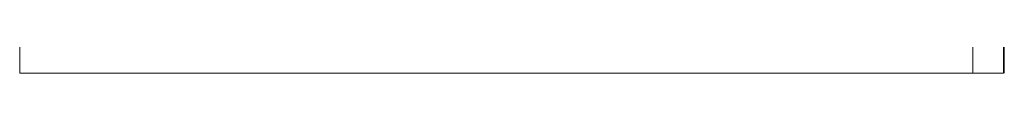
# Model space of a CAD drawing. Header units: centimetres. Extents: x 6036 to 22185, y 5782 to 11383.
# Tile 26 of 256: x 11664.56 to 11824.56, y 8028.39 to 8031.39. Entities that reach past the tile are written whole.
import ezdxf

# ---------------------------------------------------------------- set-up
doc = ezdxf.new("R2010")
doc.units = ezdxf.units.CM
doc.linetypes.add('Overhead', pattern=[0.396875, 0.238125, -0.15875])
doc.layers.add('A-FLOR-HRAL', color=11, linetype='Continuous', lineweight=9)
doc.layers.add('S-STRS', color=31, linetype='Continuous', lineweight=9)

# ---------------------------------------------------------------- blocks, each defined once
blk = doc.blocks.new('Railing - Railing-8648617-7-01 ZestMeble')
at = {"layer": 'A-FLOR-HRAL'}
for p, q in [((6355.64, 8028.39), (6355.64, 8198.14)), ((6350.64, 8028.39), (6350.64, 8195.8)), ((6355.64, 8028.39), (6350.64, 8028.39))]:
    blk.add_line(p, q, dxfattribs=at)

msp = doc.modelspace()

# ---------------------------------------------------------------- linework, layer by layer
at = {"layer": 'S-STRS'}
for p, q in [((11664.56, 8028.39), (11664.56, 8054.89)), ((11824.56, 8028.39), (11824.56, 8054.89)), ((11664.56, 8028.39), (11819.44, 8028.39))]:
    msp.add_line(p, q, dxfattribs=at)
at = {"layer": 'S-STRS', "linetype": 'Overhead'}
msp.add_line((11664.56, 8028.39), (11819.44, 8028.39), dxfattribs=at)

# ---------------------------------------------------------------- block references
at = {"layer": 'A-FLOR-HRAL'}
msp.add_blockref('Railing - Railing-8648617-7-01 ZestMeble', (5468.8, 0), dxfattribs=at)

doc.saveas('drawing.dxf')
